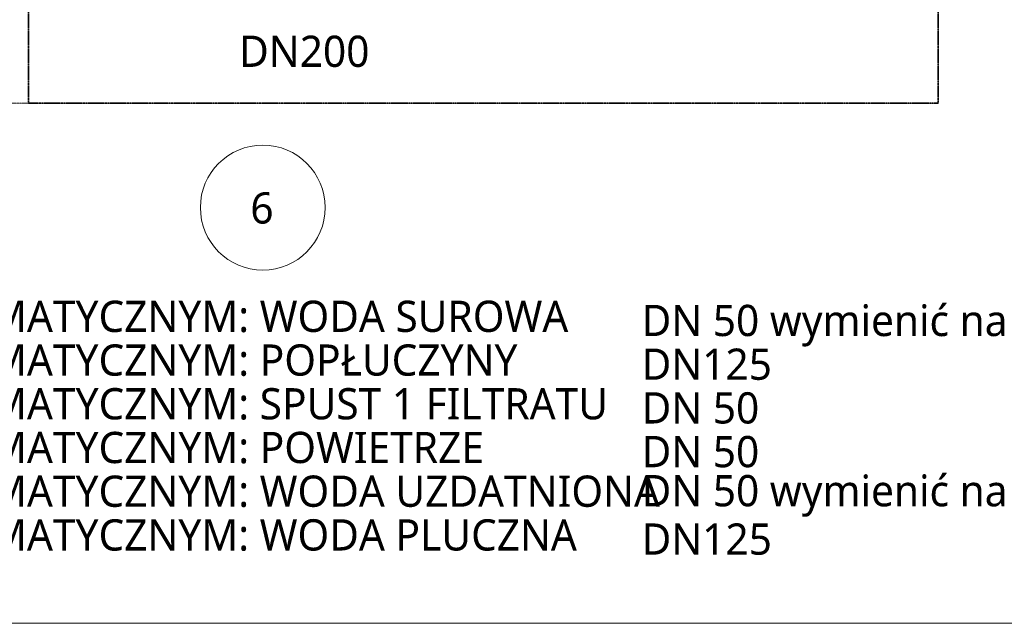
# Model space of a CAD drawing. Extents: x 8447392 to 8536225, y 5996969 to 6031026.
# Tile 31 of 37: x 8498457 to 8500034, y 6024298 to 6025265. Entities that reach past the tile are written whole.
import ezdxf
from ezdxf.enums import TextEntityAlignment as Align

# ---------------------------------------------------------------- set-up
doc = ezdxf.new("R2010")
doc.units = 0
doc.header["$MEASUREMENT"] = 0
doc.linetypes.add('DASHED', pattern=[0.75, 0.5, -0.25])
doc.layers.add('a_armatura', color=7, linetype='CONTINUOUS', lineweight=5)
doc.styles.add('TrembuchetMS', font='trebuc.ttf')

msp = doc.modelspace()

# ---------------------------------------------------------------- linework, layer by layer
at = {"layer": 'a_armatura', "color": 250, "linetype": 'DASHED', "lineweight": 35, "true_color": 0x424242}
for p, q in [((8498470.81744, 6025131.13897), (8498470.81744, 6026316.16622)), ((8499928.42328, 6025131.13897), (8499928.42328, 6026316.16622)), ((8498470.81744, 6025131.13897), (8499928.42328, 6025131.13897))]:
    msp.add_line(p, q, dxfattribs=at)
at = {"layer": 'a_armatura', "color": 250, "linetype": 'DASHED', "lineweight": 5, "true_color": 0x424242}
msp.add_line((8498230.81744, 6025131.13897), (8498470.81744, 6025131.13897), dxfattribs=at)
at = {"layer": 'a_armatura', "color": 250, "lineweight": 5, "true_color": 0x424242}
msp.add_lwpolyline([(8493952.82597, 6027886.9715), (8492174.48018, 6027886.9715), (8492174.48018, 6024298.32142), (8501121.47424, 6024298.32142), (8501121.47424, 6026717.21868), (8500904.30387, 6026717.21868)], dxfattribs=at)
msp.add_circle((8498846.39362, 6024963.91403), 100, dxfattribs=at)

# ---------------------------------------------------------------- texts
at = {"layer": 'a_armatura', "color": 250, "lineweight": 5, "true_color": 0x424242, "style": 'TrembuchetMS'}
for s, p in [('DN200', (8498912.93644, 6025189.12585)), ('6', (8498845.10504, 6024938.28068))]:
    msp.add_text(s, height=50, dxfattribs=at).set_placement(p, align=Align.CENTER)
for s, p in [('11,21,31,41 PRZEPUSTNICE Z SIŁOWNIKIEM PNEUMATYCZNYM: WODA SUROWA', (8496887.47662, 6024764.81379)), ('DN 50 wymienić na DN 80', (8499453.385, 6024758.17786)), ('12,22,32,42 PRZEPUSTNICE Z SIŁOWNIKIEM PNEUMATYCZNYM: POPŁUCZYNY', (8496887.47662, 6024694.81379)), ('DN125', (8499453.385, 6024688.17786)), ('13,23,33,43 PRZEPUSTNICE Z SIŁOWNIKIEM PNEUMATYCZNYM: SPUST 1 FILTRATU', (8496887.47662, 6024624.81379)), ('DN 50', (8499453.385, 6024618.17786)), ('14,24,34,44 PRZEPUSTNICE Z SIŁOWNIKIEM PNEUMATYCZNYM: POWIETRZE', (8496887.47662, 6024554.81379)), ('DN 50', (8499453.385, 6024548.17786)), ('15,25,35,45 PRZEPUSTNICE Z SIŁOWNIKIEM PNEUMATYCZNYM: WODA UZDATNIONA', (8496887.47662, 6024484.81379)), ('DN 50 wymienić na DN 80', (8499453.385, 6024485.64372)), ('16,26,36,46 PRZEPUSTNICE Z SIŁOWNIKIEM PNEUMATYCZNYM: WODA PLUCZNA', (8496887.47662, 6024414.81379)), ('DN125', (8499453.385, 6024408.17786))]:
    msp.add_text(s, height=50, dxfattribs=at).set_placement(p)

doc.saveas('drawing.dxf')
